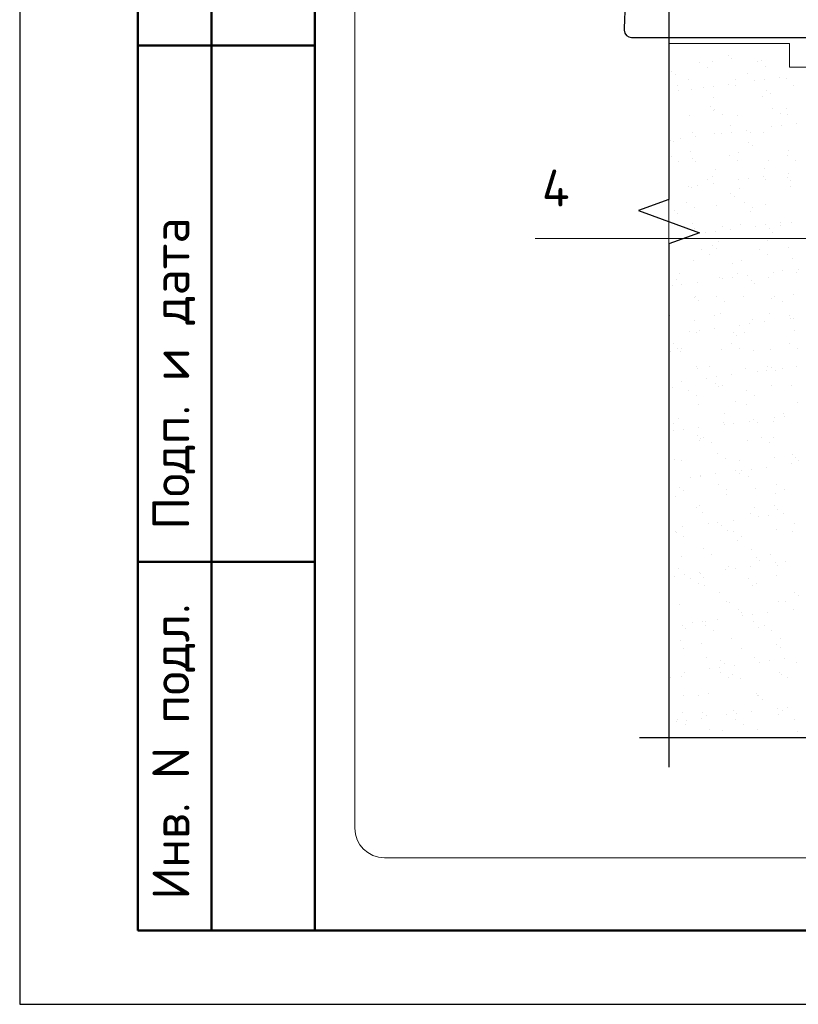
# Model space of a CAD drawing. Header units: millimetres. Extents: x 0 to 21000, y 0 to 14850.
# Tile 1 of 56: x 0 to 2638, y 0 to 3337. Entities that reach past the tile are written whole.
import ezdxf

# ---------------------------------------------------------------- set-up
doc = ezdxf.new("R2010")
doc.units = ezdxf.units.MM
for name, color, linetype, lineweight in [('Standard', 7, 'Continuous', 25), ('TN-РАЗМЕРЫ', 184, 'Continuous', 15), ('Общий01', 7, 'Continuous', 13)]:
    doc.layers.add(name, color=color, linetype=linetype, lineweight=lineweight)
doc.layers.add('TN-АННОТАЦИИ', color=7, linetype='Continuous', lineweight=20, true_color=0x000000)
doc.styles.add('ISOCPEUR', font='txt')
doc.styles.add('TN-Текст', font='isocpeur.ttf')

msp = doc.modelspace()

# ---------------------------------------------------------------- linework, layer by layer
at = {"color": 7, "lineweight": 15}
for p, q in [((2199.7, 6148.6), (2199.7, 904.2)), ((2199.7, 3256.4), (2199.7, 3796.4)), ((2608.1, 3256.4), (2199.7, 3256.4)), ((2608.1, 3176.4), (2608.1, 3256.4)), ((3506.3, 3176.4), (2608.1, 3176.4)), ((2199.7, 904.2), (4585.2, 904.2))]:
    msp.add_line(p, q, dxfattribs=at)
at = {"color": 7, "linetype": 'Continuous'}
for p, q in [((2199.7, 4325.4), (2199.7, 2727.3)), ((2199.7, 2727.3), (2096.6, 2689.8)), ((2096.6, 2689.8), (2302.7, 2614.8)), ((2302.7, 2614.8), (2199.7, 2577.3)), ((2199.7, 2577.3), (2199.7, 804.2)), ((2099.7, 904.2), (3719.8, 904.2))]:
    msp.add_line(p, q, dxfattribs=at)
at = {"color": 7, "lineweight": 30, "ltscale": 3}
msp.add_line((2073.2, 3276.4), (7568.3, 3276.4), dxfattribs=at)
at = {"color": 7, "linetype": 'Continuous', "lineweight": 9, "transparency": 33554687}
for p, q in [((2260.3, 3256.4), (2260.3, 3256.4)), ((2422.7, 3255.6), (2422.7, 3255.6)), ((2400.6, 3216.4), (2400.6, 3216.4)), ((2412.3, 3205.6), (2412.3, 3205.6)), ((2301.9, 3193.4), (2301.9, 3193.4)), ((2328.7, 3176.3), (2328.7, 3176.3)), ((2346.1, 3196.8), (2346.1, 3196.8)), ((2499.6, 3193.7), (2499.6, 3193.7)), ((2512.4, 3199), (2512.4, 3199)), ((2526.4, 3176.7), (2526.4, 3176.7)), ((2209.7, 3160.6), (2209.7, 3160.6)), ((2221.4, 3149.9), (2221.4, 3149.9)), ((2467.5, 3155), (2467.5, 3155)), ((2574, 3141.4), (2574, 3141.4)), ((2598.2, 3139.4), (2598.2, 3139.4)), ((2227.3, 3114.5), (2227.3, 3114.5)), ((2264.3, 3134), (2264.3, 3134)), ((2318.4, 3107.7), (2318.4, 3107.7)), ((2351.5, 3112.1), (2351.5, 3112.1)), ((2403.1, 3118.9), (2403.1, 3118.9)), ((2425.1, 3114.9), (2425.1, 3114.9)), ((2426.7, 3133.2), (2426.7, 3133.2)), ((2489.3, 3130.2), (2489.3, 3130.2)), ((2522.4, 3134.6), (2522.4, 3134.6)), ((2622.8, 3115.2), (2622.8, 3115.2)), ((2232.2, 3096.4), (2232.2, 3096.4)), ((2276.6, 3099.3), (2276.6, 3099.3)), ((2350.1, 3074.5), (2350.1, 3074.5)), ((2516.4, 3076.6), (2516.4, 3076.6)), ((2530.7, 3097.1), (2530.7, 3097.1)), ((2542.4, 3086.4), (2542.4, 3086.4)), ((2339.8, 3041.4), (2339.8, 3041.4)), ((2268.3, 3011.7), (2268.3, 3011.7)), ((2351.6, 3030.7), (2351.6, 3030.7)), ((2353.2, 3034.3), (2353.2, 3034.3)), ((2379.9, 3017.3), (2379.9, 3017.3)), ((2430.7, 3010.9), (2430.7, 3010.9)), ((2550.9, 3034.7), (2550.9, 3034.7)), ((2577.7, 3017.6), (2577.7, 3017.6)), ((2597.7, 3035.8), (2597.7, 3035.8)), ((2602.2, 3017.1), (2602.2, 3017.1)), ((2406.8, 2980), (2406.8, 2980)), ((2547.9, 2973.5), (2547.9, 2973.5)), ((2580.9, 2977.9), (2580.9, 2977.9)), ((2632.6, 2984.7), (2632.6, 2984.7)), ((2278.6, 2955.5), (2278.6, 2955.5)), ((2290.7, 2939.7), (2290.7, 2939.7)), ((2354.1, 2952.1), (2354.1, 2952.1)), ((2377, 2951), (2377, 2951)), ((2410, 2955.4), (2410, 2955.4)), ((2461.6, 2962.2), (2461.6, 2962.2)), ((2476.3, 2955.9), (2476.3, 2955.9)), ((2520.4, 2954.2), (2520.4, 2954.2)), ((2206, 2928.5), (2206, 2928.5)), ((2215.9, 2924.3), (2215.9, 2924.3)), ((2239.1, 2932.9), (2239.1, 2932.9)), ((2470, 2922.1), (2470, 2922.1)), ((2481.7, 2911.4), (2481.7, 2911.4)), ((2206.7, 2875), (2206.7, 2875)), ((2272.3, 2889.3), (2272.3, 2889.3)), ((2404.4, 2875.3), (2404.4, 2875.3)), ((2434.7, 2888.5), (2434.7, 2888.5)), ((2602.2, 2875.7), (2602.2, 2875.7)), ((2606.2, 2894.7), (2606.2, 2894.7)), ((2233.5, 2857.9), (2233.5, 2857.9)), ((2279.1, 2866.4), (2279.1, 2866.4)), ((2290.8, 2855.7), (2290.8, 2855.7)), ((2431.2, 2858.3), (2431.2, 2858.3)), ((2536.9, 2860.8), (2536.9, 2860.8)), ((2629, 2858.6), (2629, 2858.6)), ((2346.1, 2805), (2346.1, 2805)), ((2358.1, 2829.8), (2358.1, 2829.8)), ((2520.2, 2805.5), (2520.2, 2805.5)), ((2524.4, 2831.9), (2524.4, 2831.9)), ((2606.4, 2816.8), (2606.4, 2816.8)), ((2264.6, 2771.8), (2264.6, 2771.8)), ((2297.6, 2776.2), (2297.6, 2776.2)), ((2329.9, 2796.5), (2329.9, 2796.5)), ((2349.3, 2783), (2349.3, 2783)), ((2435.5, 2794.3), (2435.5, 2794.3)), ((2468.6, 2798.7), (2468.6, 2798.7)), ((2527.6, 2796.9), (2527.6, 2796.9)), ((2600.2, 2802.9), (2600.2, 2802.9)), ((2610.2, 2772.4), (2610.2, 2772.4)), ((2611.9, 2792.1), (2611.9, 2792.1)), ((2276.3, 2767), (2276.3, 2767)), ((2409.3, 2747.1), (2409.3, 2747.1)), ((2421, 2736.4), (2421, 2736.4)), ((2438.7, 2766.2), (2438.7, 2766.2)), ((2258, 2716), (2258, 2716)), ((2362.1, 2707.4), (2362.1, 2707.4)), ((2455.7, 2716.3), (2455.7, 2716.3)), ((2528.4, 2709.5), (2528.4, 2709.5)), ((2218.4, 2691.4), (2218.4, 2691.4)), ((2230.1, 2680.7), (2230.1, 2680.7)), ((2284.8, 2698.9), (2284.8, 2698.9)), ((2476.2, 2685.8), (2476.2, 2685.8)), ((2482.5, 2699.3), (2482.5, 2699.3)), ((2280.3, 2644.6), (2280.3, 2644.6)), ((2381.2, 2637.5), (2381.2, 2637.5)), ((2442.7, 2643.8), (2442.7, 2643.8)), ((2494.1, 2637.6), (2494.1, 2637.6)), ((2527.1, 2642), (2527.1, 2642)), ((2578.7, 2648.8), (2578.7, 2648.8)), ((2578.9, 2637.9), (2578.9, 2637.9)), ((2614.2, 2650), (2614.2, 2650)), ((2285.3, 2630), (2285.3, 2630)), ((2323.1, 2615.1), (2323.1, 2615.1)), ((2356.2, 2619.5), (2356.2, 2619.5)), ((2407.8, 2626.3), (2407.8, 2626.3)), ((2539.4, 2627.9), (2539.4, 2627.9)), ((2551.1, 2617.1), (2551.1, 2617.1)), ((2348.5, 2572.1), (2348.5, 2572.1)), ((2366.1, 2585.1), (2366.1, 2585.1)), ((2532.4, 2587.2), (2532.4, 2587.2)), ((2309.3, 2557), (2309.3, 2557)), ((2336, 2539.9), (2336, 2539.9)), ((2360.2, 2561.4), (2360.2, 2561.4)), ((2507, 2557.3), (2507, 2557.3)), ((2533.8, 2540.3), (2533.8, 2540.3)), ((2606.4, 2566.5), (2606.4, 2566.5)), ((2284.3, 2522.2), (2284.3, 2522.2)), ((2415.5, 2510.8), (2415.5, 2510.8)), ((2446.7, 2521.5), (2446.7, 2521.5)), ((2618.2, 2527.6), (2618.2, 2527.6)), ((2234.7, 2478.1), (2234.7, 2478.1)), ((2432.4, 2478.5), (2432.4, 2478.5)), ((2466.4, 2469.5), (2466.4, 2469.5)), ((2552.6, 2480.9), (2552.6, 2480.9)), ((2585.7, 2485.3), (2585.7, 2485.3)), ((2630.2, 2478.8), (2630.2, 2478.8)), ((2637.3, 2492), (2637.3, 2492)), ((2224.6, 2455), (2224.6, 2455)), ((2243.8, 2440.2), (2243.8, 2440.2)), ((2295.4, 2447), (2295.4, 2447)), ((2370.1, 2462.7), (2370.1, 2462.7)), ((2381.7, 2458.4), (2381.7, 2458.4)), ((2414.7, 2462.8), (2414.7, 2462.8)), ((2478.7, 2452.9), (2478.7, 2452.9)), ((2490.4, 2442.1), (2490.4, 2442.1)), ((2536.4, 2464.8), (2536.4, 2464.8)), ((2210.8, 2435.9), (2210.8, 2435.9)), ((2622.2, 2405.3), (2622.2, 2405.3)), ((2287.8, 2397.1), (2287.8, 2397.1)), ((2288.3, 2399.9), (2288.3, 2399.9)), ((2299.5, 2386.4), (2299.5, 2386.4)), ((2360.6, 2397.9), (2360.6, 2397.9)), ((2387.3, 2380.9), (2387.3, 2380.9)), ((2450.7, 2399.1), (2450.7, 2399.1)), ((2545.6, 2391.5), (2545.6, 2391.5)), ((2558.3, 2398.3), (2558.3, 2398.3)), ((2585.1, 2381.2), (2585.1, 2381.2)), ((2374.1, 2340.4), (2374.1, 2340.4)), ((2540.4, 2342.5), (2540.4, 2342.5)), ((2202.6, 2334.2), (2202.6, 2334.2)), ((2286, 2319.1), (2286, 2319.1)), ((2354.7, 2335.8), (2354.7, 2335.8)), ((2473.3, 2306), (2473.3, 2306)), ((2483.7, 2319.5), (2483.7, 2319.5)), ((2524.9, 2312.8), (2524.9, 2312.8)), ((2608.8, 2333.6), (2608.8, 2333.6)), ((2611.2, 2324.2), (2611.2, 2324.2)), ((2620.5, 2322.9), (2620.5, 2322.9)), ((2269.3, 2279.2), (2269.3, 2279.2)), ((2292.3, 2277.5), (2292.3, 2277.5)), ((2302.4, 2283.5), (2302.4, 2283.5)), ((2354, 2290.3), (2354, 2290.3)), ((2417.9, 2277.9), (2417.9, 2277.9)), ((2440.2, 2301.7), (2440.2, 2301.7)), ((2454.7, 2276.8), (2454.7, 2276.8)), ((2626.2, 2282.9), (2626.2, 2282.9)), ((2214.1, 2238.6), (2214.1, 2238.6)), ((2411.8, 2238.9), (2411.8, 2238.9)), ((2429.6, 2267.1), (2429.6, 2267.1)), ((2609.6, 2239.3), (2609.6, 2239.3)), ((2206.6, 2211.8), (2206.6, 2211.8)), ((2227, 2222.1), (2227, 2222.1)), ((2238.8, 2211.4), (2238.8, 2211.4)), ((2240.9, 2221.5), (2240.9, 2221.5)), ((2378.1, 2218), (2378.1, 2218)), ((2438.6, 2221.9), (2438.6, 2221.9)), ((2484.9, 2216.5), (2484.9, 2216.5)), ((2544.4, 2220.1), (2544.4, 2220.1)), ((2636.4, 2222.2), (2636.4, 2222.2)), ((2294, 2160.8), (2294, 2160.8)), ((2296.3, 2155.2), (2296.3, 2155.2)), ((2337.3, 2160.1), (2337.3, 2160.1)), ((2458.7, 2154.4), (2458.7, 2154.4)), ((2498.8, 2145), (2498.8, 2145)), ((2531.8, 2149.3), (2531.8, 2149.3)), ((2535, 2160.5), (2535, 2160.5)), ((2548.1, 2158.6), (2548.1, 2158.6)), ((2559.8, 2147.9), (2559.8, 2147.9)), ((2583.5, 2156.1), (2583.5, 2156.1)), ((2630.2, 2160.6), (2630.2, 2160.6)), ((2241.6, 2111.1), (2241.6, 2111.1)), ((2327.8, 2122.5), (2327.8, 2122.5)), ((2357.2, 2102.9), (2357.2, 2102.9)), ((2360.9, 2126.8), (2360.9, 2126.8)), ((2412.5, 2133.6), (2412.5, 2133.6)), ((2210.6, 2089.5), (2210.6, 2089.5)), ((2265.4, 2079.6), (2265.4, 2079.6)), ((2368.9, 2092.2), (2368.9, 2092.2)), ((2382.1, 2095.7), (2382.1, 2095.7)), ((2463.1, 2079.9), (2463.1, 2079.9)), ((2548.4, 2097.8), (2548.4, 2097.8)), ((2615, 2097.3), (2615, 2097.3)), ((2292.2, 2062.5), (2292.2, 2062.5)), ((2424.1, 2041.5), (2424.1, 2041.5)), ((2489.9, 2062.9), (2489.9, 2062.9)), ((2634.2, 2038.2), (2634.2, 2038.2)), ((2300.3, 2032.8), (2300.3, 2032.8)), ((2462.7, 2032.1), (2462.7, 2032.1)), ((2233.3, 1985.8), (2233.3, 1985.8)), ((2386.1, 1973.3), (2386.1, 1973.3)), ((2388.6, 2001.1), (2388.6, 2001.1)), ((2419.4, 1970.1), (2419.4, 1970.1)), ((2471.1, 1976.9), (2471.1, 1976.9)), ((2487.4, 1983.6), (2487.4, 1983.6)), ((2499.1, 1972.9), (2499.1, 1972.9)), ((2552.4, 1975.4), (2552.4, 1975.4)), ((2557.3, 1988.3), (2557.3, 1988.3)), ((2586.3, 2001.5), (2586.3, 2001.5)), ((2590.4, 1992.6), (2590.4, 1992.6)), ((2214.6, 1967.1), (2214.6, 1967.1)), ((2215.5, 1943.3), (2215.5, 1943.3)), ((2248.5, 1947.6), (2248.5, 1947.6)), ((2300.1, 1954.4), (2300.1, 1954.4)), ((2386.4, 1965.8), (2386.4, 1965.8)), ((2296.5, 1927.9), (2296.5, 1927.9)), ((2304.3, 1910.5), (2304.3, 1910.5)), ((2308.2, 1917.2), (2308.2, 1917.2)), ((2316.7, 1920.6), (2316.7, 1920.6)), ((2343.4, 1903.5), (2343.4, 1903.5)), ((2466.7, 1909.7), (2466.7, 1909.7)), ((2514.4, 1920.9), (2514.4, 1920.9)), ((2541.2, 1903.9), (2541.2, 1903.9)), ((2554.3, 1922.3), (2554.3, 1922.3)), ((2218.6, 1844.8), (2218.6, 1844.8)), ((2242.1, 1841.7), (2242.1, 1841.7)), ((2363.4, 1866.5), (2363.4, 1866.5)), ((2390.1, 1850.9), (2390.1, 1850.9)), ((2439.8, 1842.1), (2439.8, 1842.1)), ((2556.4, 1853.1), (2556.4, 1853.1)), ((2617.5, 1864.4), (2617.5, 1864.4)), ((2629.2, 1853.6), (2629.2, 1853.6)), ((2637.6, 1842.4), (2637.6, 1842.4)), ((2426.6, 1808.6), (2426.6, 1808.6)), ((2444.9, 1809.1), (2444.9, 1809.1)), ((2478, 1813.4), (2478, 1813.4)), ((2529.6, 1820.2), (2529.6, 1820.2)), ((2615.9, 1831.6), (2615.9, 1831.6)), ((2274, 1786.6), (2274, 1786.6)), ((2307.1, 1790.9), (2307.1, 1790.9)), ((2308.3, 1788.1), (2308.3, 1788.1)), ((2358.7, 1797.7), (2358.7, 1797.7)), ((2438.3, 1797.9), (2438.3, 1797.9)), ((2470.7, 1787.3), (2470.7, 1787.3)), ((2235.7, 1752.9), (2235.7, 1752.9)), ((2247.4, 1742.2), (2247.4, 1742.2)), ((2367.9, 1761.5), (2367.9, 1761.5)), ((2394.7, 1744.5), (2394.7, 1744.5)), ((2493.6, 1747.3), (2493.6, 1747.3)), ((2565.7, 1761.9), (2565.7, 1761.9)), ((2592.5, 1744.8), (2592.5, 1744.8)), ((2222.6, 1722.4), (2222.6, 1722.4)), ((2394.1, 1728.6), (2394.1, 1728.6)), ((2560.4, 1730.7), (2560.4, 1730.7)), ((2293.4, 1682.7), (2293.4, 1682.7)), ((2302.7, 1691.5), (2302.7, 1691.5)), ((2491.1, 1683.1), (2491.1, 1683.1)), ((2556.8, 1689.4), (2556.8, 1689.4)), ((2568.5, 1678.6), (2568.5, 1678.6)), ((2312.3, 1665.8), (2312.3, 1665.8)), ((2417.2, 1641), (2417.2, 1641)), ((2474.7, 1665), (2474.7, 1665)), ((2503.5, 1652.4), (2503.5, 1652.4)), ((2536.5, 1656.7), (2536.5, 1656.7)), ((2588.2, 1663.5), (2588.2, 1663.5)), ((2221.5, 1602.2), (2221.5, 1602.2)), ((2246.3, 1618.5), (2246.3, 1618.5)), ((2332.6, 1629.9), (2332.6, 1629.9)), ((2365.6, 1634.2), (2365.6, 1634.2)), ((2365.9, 1633.6), (2365.9, 1633.6)), ((2377.6, 1622.9), (2377.6, 1622.9)), ((2398.1, 1606.2), (2398.1, 1606.2)), ((2419.2, 1602.5), (2419.2, 1602.5)), ((2564.4, 1608.4), (2564.4, 1608.4)), ((2617, 1602.9), (2617, 1602.9)), ((2623.7, 1628), (2623.7, 1628)), ((2226.6, 1600.1), (2226.6, 1600.1)), ((2248.3, 1585.1), (2248.3, 1585.1)), ((2432.8, 1572.3), (2432.8, 1572.3)), ((2446, 1585.5), (2446, 1585.5)), ((2316.3, 1543.4), (2316.3, 1543.4)), ((2478.7, 1542.6), (2478.7, 1542.6)), ((2241.9, 1516.5), (2241.9, 1516.5)), ((2344.7, 1523.7), (2344.7, 1523.7)), ((2496, 1514.4), (2496, 1514.4)), ((2507.7, 1503.6), (2507.7, 1503.6)), ((2542.4, 1524.1), (2542.4, 1524.1)), ((2230.6, 1477.7), (2230.6, 1477.7)), ((2391.1, 1473.2), (2391.1, 1473.2)), ((2402.1, 1483.9), (2402.1, 1483.9)), ((2424.2, 1477.5), (2424.2, 1477.5)), ((2475.8, 1484.3), (2475.8, 1484.3)), ((2562, 1495.7), (2562, 1495.7)), ((2568.4, 1486), (2568.4, 1486)), ((2595.1, 1500), (2595.1, 1500)), ((2220.2, 1450.7), (2220.2, 1450.7)), ((2253.2, 1455), (2253.2, 1455)), ((2272.8, 1443.2), (2272.8, 1443.2)), ((2304.9, 1461.8), (2304.9, 1461.8)), ((2305.1, 1458.6), (2305.1, 1458.6)), ((2316.8, 1447.9), (2316.8, 1447.9)), ((2470.5, 1443.5), (2470.5, 1443.5)), ((2563, 1453), (2563, 1453)), ((2299.5, 1426.1), (2299.5, 1426.1)), ((2320.3, 1421.1), (2320.3, 1421.1)), ((2482.7, 1420.3), (2482.7, 1420.3)), ((2497.3, 1426.5), (2497.3, 1426.5)), ((2372.1, 1397.3), (2372.1, 1397.3)), ((2626.2, 1395.1), (2626.2, 1395.1)), ((2637.9, 1384.4), (2637.9, 1384.4)), ((2234.6, 1355.4), (2234.6, 1355.4)), ((2395.9, 1364.7), (2395.9, 1364.7)), ((2406.1, 1361.5), (2406.1, 1361.5)), ((2435.3, 1339.4), (2435.3, 1339.4)), ((2572.4, 1363.7), (2572.4, 1363.7)), ((2593.7, 1365.1), (2593.7, 1365.1)), ((2620.6, 1339), (2620.6, 1339)), ((2363.4, 1305.1), (2363.4, 1305.1)), ((2447, 1328.6), (2447, 1328.6)), ((2449.7, 1316.5), (2449.7, 1316.5)), ((2482.7, 1320.8), (2482.7, 1320.8)), ((2534.3, 1327.6), (2534.3, 1327.6)), ((2244.4, 1283.6), (2244.4, 1283.6)), ((2256.1, 1272.9), (2256.1, 1272.9)), ((2278.7, 1294), (2278.7, 1294)), ((2311.8, 1298.3), (2311.8, 1298.3)), ((2324, 1284.2), (2324, 1284.2)), ((2324.3, 1298.7), (2324.3, 1298.7)), ((2486.7, 1297.9), (2486.7, 1297.9)), ((2502.2, 1278), (2502.2, 1278)), ((2521.8, 1284.5), (2521.8, 1284.5)), ((2350.8, 1267.1), (2350.8, 1267.1)), ((2410.1, 1239.2), (2410.1, 1239.2)), ((2548.6, 1267.5), (2548.6, 1267.5)), ((2576.4, 1241.3), (2576.4, 1241.3)), ((2238.6, 1233), (2238.6, 1233)), ((2249.5, 1205.3), (2249.5, 1205.3)), ((2311.4, 1222.3), (2311.4, 1222.3)), ((2447.2, 1205.7), (2447.2, 1205.7)), ((2565.4, 1220.1), (2565.4, 1220.1)), ((2577.1, 1209.4), (2577.1, 1209.4)), ((2328.3, 1176.4), (2328.3, 1176.4)), ((2490.7, 1175.6), (2490.7, 1175.6)), ((2592.9, 1170.9), (2592.9, 1170.9)), ((2337.3, 1137.3), (2337.3, 1137.3)), ((2370.3, 1141.6), (2370.3, 1141.6)), ((2374.6, 1164.4), (2374.6, 1164.4)), ((2386.3, 1153.7), (2386.3, 1153.7)), ((2421.9, 1148.4), (2421.9, 1148.4)), ((2508.2, 1159.8), (2508.2, 1159.8)), ((2541.3, 1164.1), (2541.3, 1164.1)), ((2632.4, 1158.8), (2632.4, 1158.8)), ((2204.4, 1107.7), (2204.4, 1107.7)), ((2242.6, 1110.6), (2242.6, 1110.6)), ((2251, 1125.9), (2251, 1125.9)), ((2375.3, 1125.1), (2375.3, 1125.1)), ((2402.1, 1108.1), (2402.1, 1108.1)), ((2414.1, 1116.8), (2414.1, 1116.8)), ((2441.5, 1103), (2441.5, 1103)), ((2573.1, 1125.5), (2573.1, 1125.5)), ((2580.4, 1118.9), (2580.4, 1118.9)), ((2599.9, 1108.4), (2599.9, 1108.4)), ((2250.6, 1047.3), (2250.6, 1047.3)), ((2300.8, 1046.3), (2300.8, 1046.3)), ((2332.3, 1054), (2332.3, 1054)), ((2494.7, 1053.2), (2494.7, 1053.2)), ((2498.5, 1046.7), (2498.5, 1046.7)), ((2504.7, 1045.1), (2504.7, 1045.1)), ((2516.4, 1034.4), (2516.4, 1034.4)), ((2566.7, 1003.1), (2566.7, 1003.1)), ((2599.8, 1007.4), (2599.8, 1007.4)), ((2246.6, 988.3), (2246.6, 988.3)), ((2309.6, 969.2), (2309.6, 969.2)), ((2313.8, 989.4), (2313.8, 989.4)), ((2325.5, 978.7), (2325.5, 978.7)), ((2395.8, 980.6), (2395.8, 980.6)), ((2418.1, 994.5), (2418.1, 994.5)), ((2428.9, 984.9), (2428.9, 984.9)), ((2480.5, 991.7), (2480.5, 991.7)), ((2571.7, 983.8), (2571.7, 983.8)), ((2584.4, 996.6), (2584.4, 996.6)), ((2224.9, 958.1), (2224.9, 958.1)), ((2228.9, 965.8), (2228.9, 965.8)), ((2255.6, 948.7), (2255.6, 948.7)), ((2257.9, 962.4), (2257.9, 962.4)), ((2426.6, 966.1), (2426.6, 966.1)), ((2453.4, 949.1), (2453.4, 949.1)), ((2624.4, 966.5), (2624.4, 966.5)), ((2336.3, 931.7), (2336.3, 931.7)), ((2380.8, 928), (2380.8, 928)), ((2498.7, 930.9), (2498.7, 930.9)), ((2634.9, 925.9), (2634.9, 925.9))]:
    msp.add_line(p, q, dxfattribs=at)
at = {"color": 7, "linetype": 'Continuous'}
for centre, radius, start, end in [((3073.2, 3301.4), 1025, 167.3196, 180), ((2073.2, 3301.4), 25, 180, 270)]:
    msp.add_arc(centre, radius, start, end, dxfattribs=at)
at = {"layer": 'Standard', "color": 7, "linetype": 'Continuous', "lineweight": 25, "transparency": 33554687}
for p, q in [((0, 14850), (0, 0)), ((1000, 14600), (1000, 529.1)), ((0, 0), (21000, 0)), ((0, 0), (0, 0))]:
    msp.add_line(p, q, dxfattribs=at)
at = {"layer": 'Standard', "color": 7, "linetype": 'Continuous', "lineweight": 50, "transparency": 33554687}
for p, q in [((1000, 250), (1000, 14600)), ((400, 250), (400, 4500)), ((400, 250), (400, 4500)), ((650, 250), (650, 4500)), ((400, 3250), (1000, 3250)), ((400, 1500), (1000, 1500)), ((1000, 250), (400, 250)), ((20750, 250), (1000, 250))]:
    msp.add_line(p, q, dxfattribs=at)
at = {"layer": 'TN-АННОТАЦИИ', "color": 7}
for p, q in [((1746.7, 2595.7), (1821.7, 2595.7)), ((1862.6, 2595.7), (1821.7, 2595.7)), ((4673.7, 2595.7), (1862.6, 2595.7)), ((3756.7, 2595.7), (1862.6, 2595.7))]:
    msp.add_line(p, q, dxfattribs=at)
at = {"layer": 'TN-РАЗМЕРЫ', "color": 7}
msp.add_line((1862.6, 2595.7), (2961.9, 2595.7), dxfattribs=at)
at = {"layer": 'Общий01', "color": 1, "linetype": 'Continuous', "lineweight": 18, "transparency": 33554687}
for p, q in [((1135.8, 596.9), (1135.8, 9876.6)), ((11228.8, 496.9), (1235.8, 496.9))]:
    msp.add_line(p, q, dxfattribs=at)
msp.add_arc((1235.8, 596.9), 100, 180, 270, dxfattribs=at)

# ---------------------------------------------------------------- texts
at = {"layer": 'Standard', "color": 7, "lineweight": 50, "transparency": 33554687, "style": 'ISOCPEUR'}
for s, p in [('Подп. и дата', (574.7, 1608.6)), ('Инв. N подл.', (574.7, 354.5))]:
    msp.add_text(s, height=125, rotation=90, dxfattribs=at).set_placement(p)
at = {"layer": 'TN-АННОТАЦИИ', "color": 7, "style": 'TN-Текст'}
msp.add_text('4', height=125, dxfattribs=at).set_placement((1769.1, 2704))

doc.saveas('drawing.dxf')
